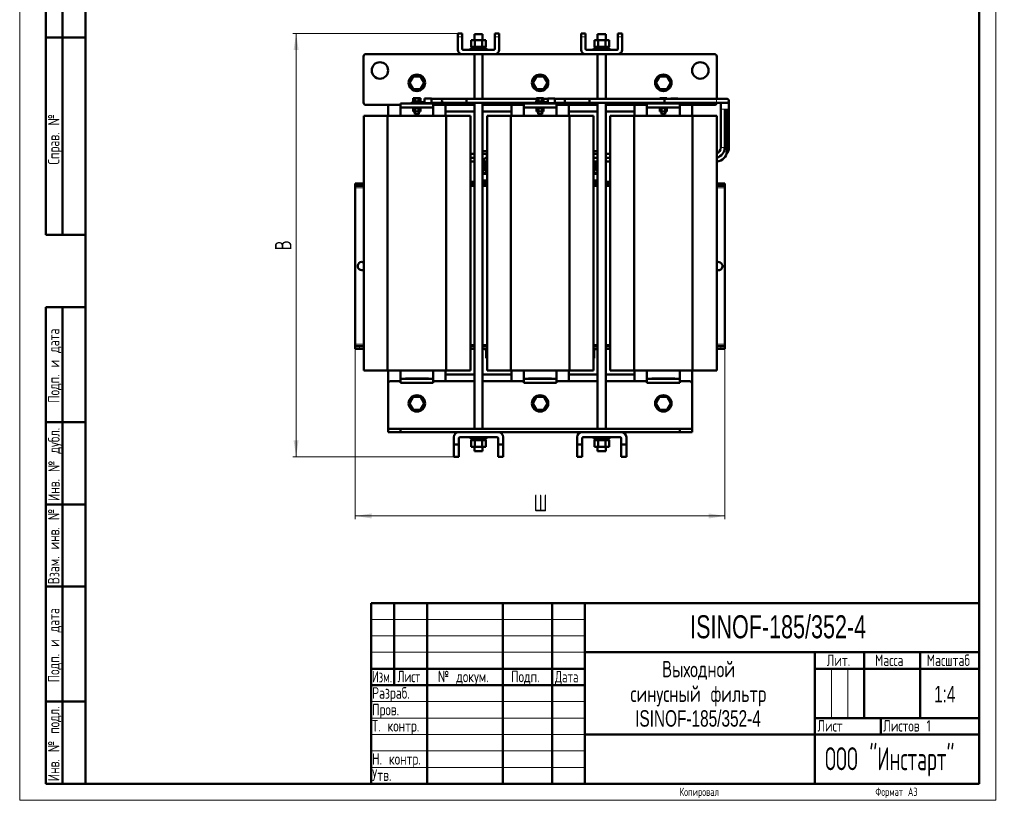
# Model space of a CAD drawing. Header units: millimetres. Extents: x 0 to 1198, y 0 to 1680.
# Tile 1 of 2: x 0 to 1198, y 0 to 950. Entities that reach past the tile are written whole.
import ezdxf

# ---------------------------------------------------------------- set-up
doc = ezdxf.new("R2010")
doc.units = ezdxf.units.MM
doc.header["$LTSCALE"] = 4
doc.linetypes.add('SLD-Сплошная', pattern=[0])
doc.styles.add('SLDTEXTSTYLE0', font='TXT', dxfattribs={"width": 0.7})
doc.styles.add('SLDTEXTSTYLE1', font='TXT', dxfattribs={"width": 0.7, "bigfont": 'bigfont'})
doc.styles.add('SLDTEXTSTYLE2', font='TXT', dxfattribs={"width": 0.705079, "bigfont": 'bigfont'})
doc.styles.add('SLDTEXTSTYLE3', font='TXT', dxfattribs={"width": 0.648852, "bigfont": 'bigfont'})
doc.styles.add('SLDTEXTSTYLE4', font='TXT', dxfattribs={"width": 0.632021, "bigfont": 'bigfont'})
doc.styles.add('SLDTEXTSTYLE5', font='TXT', dxfattribs={"width": 0.625377, "bigfont": 'bigfont'})
doc.styles.add('SLDTEXTSTYLE6', font='TXT', dxfattribs={"width": 0.583291, "bigfont": 'bigfont'})
doc.dimstyles.new('SLDDIMSTYLE0', dxfattribs={"dimtxt": 20, "dimasz": 20, "dimexe": 0, "dimexo": 0.0625, "dimgap": 5, "dimtad": 2, "dimdec": 1, "dimrnd": 1e-09, "dimzin": 12, "dimdsep": 46, "dimtxsty": 'SLDTEXTSTYLE0', "dimsah": 1, "dimcen": 0.09, "dimadec": 0, "dimazin": 3, "dimtfac": 1, "dimtdec": 3, "dimtofl": 0, "dimtmove": 0, "dimatfit": 3, "dimfxl": 1, "dimfrac": 2, "dimtolj": 1, "dimtzin": 12, "dimarcsym": 0})

# ---------------------------------------------------------------- blocks, each defined once
blk = doc.blocks.new('SW_NOTE_0')
at = {"color": 0, "linetype": 'Continuous', "lineweight": 0, "char_height": 20, "attachment_point": 2}
for s, insert, style in [('Выходной', (46.2, 25.7), 'SLDTEXTSTYLE1'), ('синусный фильтр', (45.9, -4.3), 'SLDTEXTSTYLE1'), ('ISINOF-185/352-4', (45.5, -34.3), 'SLDTEXTSTYLE0')]:
    blk.add_mtext(s, dxfattribs=dict(at, insert=insert, style=style))
blk = doc.blocks.new('_D')
at = {"color": 7, "linetype": 'SLD-Сплошная', "lineweight": 0}
for p, q in [((408.5, 552.3), (408.5, 341.9)), ((858.5, 552.3), (858.5, 341.9)), ((408.5, 345.9), (858.5, 345.9))]:
    blk.add_line(p, q, dxfattribs=at)
at = {"color": 7, "linetype": 'SLD-Сплошная', "lineweight": 18}
for points in [[(408.5, 345.9), (428.5, 342.8), (428.5, 349)], [(858.5, 345.9), (838.5, 349), (838.5, 342.8)]]:
    blk.add_solid(points, dxfattribs=at)
at = {"color": 7, "linetype": 'SLD-Сплошная', "lineweight": 18, "insert": (625.6, 371.7), "char_height": 20, "attachment_point": 1, "style": 'SLDTEXTSTYLE1'}
blk.add_mtext('Ш', dxfattribs=at)
blk = doc.blocks.new('_D_1')
at = {"color": 7, "linetype": 'SLD-Сплошная', "lineweight": 0}
for p, q in [((533.4, 932.8), (332.5, 932.8)), ((336.5, 417.9), (336.5, 932.8)), ((528.4, 417.9), (332.5, 417.9))]:
    blk.add_line(p, q, dxfattribs=at)
at = {"color": 7, "linetype": 'SLD-Сплошная', "lineweight": 18}
for points in [[(336.5, 932.8), (333.4, 912.8), (339.5, 912.8)], [(336.5, 417.9), (339.5, 437.9), (333.4, 437.9)]]:
    blk.add_solid(points, dxfattribs=at)
at = {"color": 7, "linetype": 'SLD-Сплошная', "lineweight": 18, "insert": (310.7, 668.9), "char_height": 20, "attachment_point": 1, "rotation": 90, "style": 'SLDTEXTSTYLE1'}
blk.add_mtext('В', dxfattribs=at)

msp = doc.modelspace()

# ---------------------------------------------------------------- linework, layer by layer
at = {"color": 7, "linetype": 'SLD-Сплошная', "lineweight": 18}
for p, q in [((0, 1680), (0, 0)), ((1188, 1680), (1188, 0)), ((428, 220), (688, 220)), ((428, 200), (688, 200)), ((428, 180), (688, 180)), ((988, 160), (988, 100)), ((1008, 160), (1008, 100)), ((428, 120), (688, 120)), ((428, 100), (688, 100)), ((428, 80), (688, 80)), ((428, 60), (688, 60)), ((428, 40), (688, 40)), ((0, 0), (1188, 0))]:
    msp.add_line(p, q, dxfattribs=at)
at = {"color": 7, "linetype": 'SLD-Сплошная', "lineweight": 50}
for p, q in [((80, 1660), (80, 20)), ((80, 1660), (80, 20)), ((1168, 20), (1168, 1660)), ((32, 688), (32, 1168)), ((32, 688), (32, 1168)), ((52, 688), (52, 1168)), ((52, 688), (52, 1168)), ((32, 928), (80, 928)), ((80, 928), (32, 928)), ((538.67, 932.8), (533.46, 932.8)), ((533.46, 928.63), (533.46, 932.8)), ((533.46, 928.63), (533.46, 913.05)), ((538.67, 932.8), (538.67, 928.63)), ((538.67, 914.09), (538.67, 928.63)), ((549.46, 916.65), (549.46, 924.65)), ((553.96, 924.65), (549.46, 924.65)), ((553.46, 931.84), (553.46, 924.65)), ((563.46, 931.84), (553.46, 931.84)), ((553.96, 916.65), (553.96, 924.65)), ((562.96, 924.65), (553.96, 924.65)), ((562.96, 924.65), (562.96, 916.65)), ((567.46, 924.65), (562.96, 924.65)), ((563.46, 924.65), (563.46, 931.84)), ((567.46, 916.65), (567.46, 924.65)), ((578.25, 928.63), (578.25, 932.8)), ((583.46, 932.8), (578.25, 932.8)), ((578.25, 928.63), (578.25, 914.09)), ((583.46, 932.8), (583.46, 928.63)), ((583.46, 913.05), (583.46, 928.63)), ((688.67, 932.8), (683.46, 932.8)), ((683.46, 928.63), (683.46, 932.8)), ((683.46, 928.63), (683.46, 913.05)), ((688.67, 932.8), (688.67, 928.63)), ((688.67, 914.09), (688.67, 928.63)), ((699.46, 916.65), (699.46, 924.65)), ((703.96, 924.65), (699.46, 924.65)), ((703.46, 931.84), (703.46, 924.65)), ((713.46, 931.84), (703.46, 931.84)), ((703.96, 916.65), (703.96, 924.65)), ((712.96, 924.65), (703.96, 924.65)), ((712.96, 916.65), (712.96, 924.65)), ((717.46, 924.65), (712.96, 924.65)), ((713.46, 924.65), (713.46, 931.84)), ((717.46, 916.65), (717.46, 924.65)), ((733.46, 932.8), (728.25, 932.8)), ((728.25, 928.63), (728.25, 932.8)), ((728.25, 928.63), (728.25, 914.09)), ((733.46, 932.8), (733.46, 928.63)), ((733.46, 913.05), (733.46, 928.63)), ((577.21, 913.05), (539.71, 913.05)), ((548.46, 914.65), (548.46, 913.05)), ((548.46, 914.65), (568.46, 914.65)), ((548.46, 913.05), (568.46, 913.05)), ((553.96, 916.65), (549.46, 916.65)), ((550.67, 916.65), (550.67, 914.65)), ((553.46, 913.05), (553.46, 913.05)), ((562.96, 916.65), (553.96, 916.65)), ((567.46, 916.65), (562.96, 916.65)), ((563.46, 913.05), (563.46, 913.05)), ((566.26, 914.65), (566.26, 916.65)), ((568.46, 913.05), (568.46, 914.65)), ((727.21, 913.05), (689.71, 913.05)), ((698.46, 914.65), (698.46, 913.05)), ((718.46, 914.65), (698.46, 914.65)), ((698.46, 913.05), (718.46, 913.05)), ((699.46, 916.65), (703.96, 916.65)), ((700.67, 916.65), (700.67, 914.65)), ((703.46, 913.05), (703.46, 913.05)), ((703.96, 916.65), (712.96, 916.65)), ((712.96, 916.65), (717.46, 916.65)), ((713.46, 913.05), (713.46, 913.05)), ((716.26, 914.65), (716.26, 916.65)), ((718.46, 913.05), (718.46, 914.65)), ((418.46, 848.84), (418.46, 904.84)), ((421.46, 907.84), (538.67, 907.84)), ((578.25, 907.84), (538.67, 907.84)), ((553.46, 907.84), (553.46, 853.44)), ((563.46, 853.44), (563.46, 907.84)), ((578.25, 907.84), (688.67, 907.84)), ((728.25, 907.84), (688.67, 907.84)), ((703.46, 907.84), (703.46, 853.44)), ((713.46, 853.44), (713.46, 907.84)), ((728.25, 907.84), (845.46, 907.84)), ((848.46, 904.84), (848.46, 853.44)), ((474.46, 872.84), (478.96, 880.63)), ((478.96, 880.63), (487.96, 880.63)), ((487.96, 880.63), (492.46, 872.84)), ((624.46, 872.84), (628.96, 880.63)), ((628.96, 880.63), (637.96, 880.63)), ((637.96, 880.63), (642.46, 872.84)), ((774.46, 872.84), (778.96, 880.63)), ((778.96, 880.63), (787.96, 880.63)), ((787.96, 880.63), (792.46, 872.84)), ((478.96, 865.04), (474.46, 872.84)), ((487.96, 865.04), (478.96, 865.04)), ((492.46, 872.84), (487.96, 865.04)), ((628.96, 865.04), (624.46, 872.84)), ((637.96, 865.04), (628.96, 865.04)), ((642.46, 872.84), (637.96, 865.04)), ((778.96, 865.04), (774.46, 872.84)), ((787.96, 865.04), (778.96, 865.04)), ((792.46, 872.84), (787.96, 865.04)), ((479.14, 854.08), (479.14, 850.24)), ((481.3, 854.08), (479.14, 854.08)), ((481.3, 850.24), (481.3, 854.08)), ((485.62, 854.08), (481.3, 854.08)), ((485.62, 850.24), (485.62, 854.08)), ((487.78, 854.08), (485.62, 854.08)), ((487.78, 850.24), (487.78, 854.08)), ((501.26, 853.74), (492.76, 853.74)), ((501.26, 853.44), (501.26, 853.74)), ((501.26, 853.74), (501.26, 853.44)), ((501.26, 853.74), (501.26, 853.74)), ((513.8, 853.44), (501.26, 853.44)), ((543.8, 853.44), (513.8, 853.44)), ((629.14, 853.44), (543.8, 853.44)), ((629.14, 854.08), (629.14, 850.24)), ((631.3, 854.08), (629.14, 854.08)), ((631.3, 850.24), (631.3, 854.08)), ((635.62, 854.08), (631.3, 854.08)), ((635.62, 850.24), (635.62, 854.08)), ((637.78, 854.08), (635.62, 854.08)), ((637.78, 850.24), (637.78, 854.08)), ((642.76, 853.44), (637.78, 853.44)), ((651.26, 853.74), (642.76, 853.74)), ((651.26, 853.74), (651.26, 853.74)), ((651.26, 853.44), (651.26, 853.74)), ((651.26, 853.74), (651.26, 853.44)), ((663.8, 853.44), (651.26, 853.44)), ((693.8, 853.44), (663.8, 853.44)), ((784.98, 853.44), (693.8, 853.44)), ((779.14, 853.44), (734.98, 853.44)), ((779.14, 854.08), (779.14, 853.44)), ((781.3, 854.08), (779.14, 854.08)), ((781.3, 853.44), (781.3, 854.08)), ((785.62, 854.08), (781.3, 854.08)), ((848.25, 853.44), (784.98, 853.44)), ((784.98, 848.44), (784.98, 853.44)), ((785.62, 853.44), (785.62, 854.08)), ((787.78, 854.08), (785.62, 854.08)), ((787.78, 853.44), (787.78, 854.08)), ((792.76, 853.44), (787.78, 853.44)), ((801.26, 853.74), (792.76, 853.74)), ((801.26, 853.74), (801.26, 853.74)), ((801.26, 853.44), (801.26, 853.74)), ((801.26, 853.74), (801.26, 853.44)), ((804.98, 853.44), (801.26, 853.44)), ((804.98, 853.44), (801.27, 853.44)), ((850.75, 853.44), (804.98, 853.44)), ((804.98, 853.44), (804.98, 853.44)), ((804.98, 853.44), (804.98, 853.44)), ((858.24, 853.44), (848.25, 853.44)), ((860.75, 853.44), (850.75, 853.44)), ((863.25, 840.94), (863.25, 850.94)), ((463.46, 845.84), (421.46, 845.84)), ((448.46, 845.84), (448.46, 832.84)), ((463.46, 847.84), (503.46, 847.84)), ((463.46, 847.84), (463.46, 842.84)), ((463.46, 842.84), (503.46, 842.84)), ((463.46, 841.84), (463.46, 842.84)), ((463.46, 841.84), (463.46, 832.84)), ((477.46, 849.14), (477.46, 848.34)), ((487.78, 849.14), (477.46, 849.14)), ((477.46, 848.34), (487.53, 848.34)), ((478.66, 850.18), (478.66, 849.41)), ((478.66, 850.18), (488.26, 850.18)), ((478.66, 849.41), (488.26, 849.41)), ((478.66, 842.76), (478.66, 841.99)), ((488.26, 842.76), (478.66, 842.76)), ((488.26, 841.99), (478.66, 841.99)), ((481.3, 850.24), (479.14, 850.24)), ((479.14, 841.95), (479.14, 838.11)), ((481.3, 841.95), (479.14, 841.95)), ((481.06, 849.41), (481.06, 849.14)), ((481.06, 848.34), (481.06, 847.84)), ((481.06, 842.84), (481.06, 842.76)), ((481.06, 841.99), (481.06, 841.95)), ((485.62, 850.24), (481.3, 850.24)), ((481.3, 841.95), (481.3, 838.11)), ((485.62, 841.95), (481.3, 841.95)), ((487.78, 850.24), (485.62, 850.24)), ((485.62, 841.95), (485.62, 838.11)), ((487.78, 841.95), (485.62, 841.95)), ((485.86, 849.14), (485.86, 849.41)), ((485.86, 847.84), (485.86, 848.34)), ((485.86, 842.76), (485.86, 842.84)), ((485.86, 841.95), (485.86, 841.99)), ((487.78, 841.95), (487.78, 838.11)), ((488.25, 848.34), (488.25, 848.34)), ((488.25, 848.34), (488.26, 848.34)), ((488.26, 849.41), (488.26, 850.18)), ((488.26, 841.99), (488.26, 842.76)), ((488.8, 848.43), (489.38, 848.29)), ((492.76, 849.78), (489.05, 849.25)), ((489.31, 848.31), (489.37, 848.29)), ((489.37, 848.29), (492.79, 848.14)), ((492.75, 849.14), (489.51, 848.56)), ((492.76, 848.14), (501.26, 848.14)), ((501.26, 848.44), (513.8, 848.44)), ((503.46, 842.84), (503.46, 847.84)), ((553.46, 845.84), (503.46, 845.84)), ((503.46, 842.84), (503.46, 841.84)), ((503.46, 841.84), (503.46, 832.84)), ((513.8, 848.44), (543.8, 848.44)), ((518.46, 832.84), (518.46, 845.84)), ((543.8, 848.44), (627.46, 848.44)), ((553.46, 848.44), (553.46, 451.84)), ((563.46, 451.84), (563.46, 848.44)), ((613.46, 845.84), (563.46, 845.84)), ((598.46, 832.84), (598.46, 845.84)), ((613.46, 847.84), (653.46, 847.84)), ((613.46, 847.84), (613.46, 842.84)), ((613.46, 842.84), (653.46, 842.84)), ((613.46, 841.84), (613.46, 842.84)), ((613.46, 841.84), (613.46, 832.84)), ((627.46, 849.14), (627.46, 848.34)), ((637.78, 849.14), (627.46, 849.14)), ((627.46, 848.34), (637.53, 848.34)), ((628.66, 850.18), (628.66, 849.41)), ((628.66, 850.18), (638.26, 850.18)), ((628.66, 849.41), (638.26, 849.41)), ((628.66, 842.76), (628.66, 841.99)), ((638.26, 842.76), (628.66, 842.76)), ((638.26, 841.99), (628.66, 841.99)), ((631.3, 850.24), (629.14, 850.24)), ((629.14, 841.95), (629.14, 838.11)), ((629.14, 841.95), (631.3, 841.95)), ((631.06, 849.41), (631.06, 849.14)), ((631.06, 848.34), (631.06, 847.84)), ((631.06, 842.84), (631.06, 842.76)), ((631.06, 841.99), (631.06, 841.95)), ((635.62, 850.24), (631.3, 850.24)), ((631.3, 838.11), (631.3, 841.95)), ((631.3, 841.95), (635.62, 841.95)), ((637.78, 850.24), (635.62, 850.24)), ((635.62, 841.95), (635.62, 838.11)), ((635.62, 841.95), (637.78, 841.95)), ((635.86, 849.14), (635.86, 849.41)), ((635.86, 847.84), (635.86, 848.34)), ((635.86, 842.76), (635.86, 842.84)), ((635.86, 841.95), (635.86, 841.99)), ((637.78, 841.95), (637.78, 838.11)), ((638.25, 848.34), (638.48, 848.33)), ((638.25, 848.34), (638.25, 848.34)), ((638.25, 848.34), (638.26, 848.34)), ((638.26, 849.41), (638.26, 850.18)), ((638.26, 841.99), (638.26, 842.76)), ((638.29, 848.34), (638.48, 848.33)), ((642.76, 849.78), (639.05, 849.25)), ((639.37, 848.29), (642.79, 848.14)), ((642.75, 849.14), (639.51, 848.56)), ((642.76, 848.14), (651.26, 848.14)), ((651.26, 848.44), (663.8, 848.44)), ((653.46, 842.84), (653.46, 847.84)), ((703.46, 845.84), (653.46, 845.84)), ((653.46, 842.84), (653.46, 841.84)), ((653.46, 841.84), (653.46, 832.84)), ((663.8, 848.44), (693.8, 848.44)), ((668.46, 845.84), (668.46, 832.84)), ((693.8, 848.44), (784.98, 848.44)), ((703.46, 848.44), (703.46, 451.84)), ((713.46, 451.84), (713.46, 848.44)), ((763.46, 845.84), (713.46, 845.84)), ((748.46, 845.84), (748.46, 832.84)), ((763.46, 847.84), (763.46, 842.84)), ((763.46, 847.84), (803.46, 847.84)), ((763.46, 842.84), (803.46, 842.84)), ((763.46, 841.84), (763.46, 842.84)), ((763.46, 841.84), (763.46, 832.84)), ((777.46, 848.44), (777.46, 848.34)), ((777.46, 848.34), (787.53, 848.34)), ((778.66, 842.76), (778.66, 841.99)), ((788.26, 842.76), (778.66, 842.76)), ((788.26, 841.99), (778.66, 841.99)), ((779.14, 841.95), (779.14, 838.11)), ((781.3, 841.95), (779.14, 841.95)), ((781.06, 848.34), (781.06, 847.84)), ((781.06, 842.84), (781.06, 842.76)), ((781.06, 841.99), (781.06, 841.95)), ((781.3, 841.95), (781.3, 838.11)), ((785.62, 841.95), (781.3, 841.95)), ((784.98, 848.44), (848.25, 848.44)), ((785.62, 841.95), (785.62, 838.11)), ((787.78, 841.95), (785.62, 841.95)), ((785.86, 847.84), (785.86, 848.34)), ((785.86, 842.76), (785.86, 842.84)), ((785.86, 841.95), (785.86, 841.99)), ((787.78, 841.95), (787.78, 838.11)), ((788.25, 848.34), (788.48, 848.33)), ((788.25, 848.34), (788.25, 848.34)), ((788.25, 848.34), (788.26, 848.34)), ((788.26, 841.99), (788.26, 842.76)), ((788.29, 848.34), (788.48, 848.33)), ((789.37, 848.29), (792.79, 848.14)), ((792.76, 848.14), (801.26, 848.14)), ((803.46, 842.84), (803.46, 847.84)), ((845.46, 845.84), (803.46, 845.84)), ((803.46, 842.84), (803.46, 841.84)), ((803.46, 841.84), (803.46, 832.84)), ((818.46, 832.84), (818.46, 845.84)), ((848.25, 848.44), (858.25, 848.44)), ((853.25, 848.44), (853.25, 840.94)), ((853.25, 840.94), (853.25, 794.06)), ((858.25, 848.44), (860.75, 848.44)), ((858.35, 848.44), (858.25, 848.44)), ((858.25, 794.06), (858.25, 840.94)), ((860.75, 789.73), (860.75, 840.94)), ((863.25, 794.06), (863.25, 840.94)), ((418.83, 832.84), (418.83, 522.84)), ((418.83, 832.84), (447.77, 832.84)), ((447.77, 832.84), (447.77, 522.84)), ((447.77, 832.84), (519.1, 832.84)), ((479.14, 838.11), (481.3, 838.11)), ((481.06, 838.11), (481.06, 834.68)), ((481.06, 834.68), (485.86, 834.68)), ((481.3, 838.11), (485.62, 838.11)), ((485.62, 838.11), (487.78, 838.11)), ((485.86, 834.68), (485.86, 838.11)), ((553.46, 837.84), (518.46, 837.84)), ((519.1, 832.84), (519.1, 522.84)), ((519.1, 832.84), (548.54, 832.84)), ((548.54, 522.84), (548.54, 832.84)), ((598.46, 837.84), (563.46, 837.84)), ((568.83, 832.84), (568.83, 522.84)), ((568.83, 832.84), (597.77, 832.84)), ((597.77, 832.84), (597.77, 522.84)), ((597.77, 832.84), (669.1, 832.84)), ((629.14, 838.11), (631.3, 838.11)), ((631.06, 838.11), (631.06, 834.68)), ((631.06, 834.68), (635.86, 834.68)), ((631.3, 838.11), (635.62, 838.11)), ((635.62, 838.11), (637.78, 838.11)), ((635.86, 834.68), (635.86, 838.11)), ((703.46, 837.84), (668.46, 837.84)), ((669.1, 832.84), (669.1, 522.84)), ((669.1, 832.84), (698.54, 832.84)), ((698.54, 522.84), (698.54, 832.84)), ((748.46, 837.84), (713.46, 837.84)), ((718.83, 832.84), (718.83, 522.84)), ((718.83, 832.84), (747.77, 832.84)), ((747.77, 832.84), (747.77, 522.84)), ((747.77, 832.84), (819.1, 832.84)), ((779.14, 838.11), (781.3, 838.11)), ((781.06, 838.11), (781.06, 834.68)), ((781.06, 834.68), (785.86, 834.68)), ((781.3, 838.11), (785.62, 838.11)), ((785.62, 838.11), (787.78, 838.11)), ((785.86, 834.68), (785.86, 838.11)), ((819.1, 832.84), (819.1, 522.84)), ((819.1, 832.84), (848.54, 832.84)), ((848.54, 522.84), (848.54, 832.84)), ((553.46, 786.56), (548.54, 786.56)), ((553.46, 786.53), (548.54, 786.52)), ((548.54, 781.52), (553.46, 781.53)), ((563.46, 789.48), (568.83, 789.48)), ((568.83, 786.56), (563.46, 786.56)), ((568.83, 786.53), (563.46, 786.53)), ((567.81, 781.48), (568.83, 781.48)), ((698.54, 789.48), (703.46, 789.48)), ((703.46, 786.56), (698.54, 786.56)), ((703.46, 786.55), (698.54, 786.54)), ((698.54, 781.51), (703.46, 781.52)), ((718.83, 786.56), (713.46, 786.56)), ((718.83, 786.56), (713.46, 786.56)), ((718.83, 786.55), (713.46, 786.55)), ((713.46, 781.54), (718.83, 781.55)), ((852.21, 783.35), (851.79, 783.11)), ((548.54, 777.23), (553.46, 777.23)), ((565.31, 775), (565.31, 778.98)), ((565.31, 777.23), (568.83, 777.23)), ((565.31, 773.2), (565.31, 775)), ((565.31, 767.2), (565.31, 773.19)), ((565.31, 772.98), (567.91, 772.98)), ((568.83, 772.48), (565.31, 772.48)), ((565.31, 771.98), (567.91, 771.98)), ((565.31, 768.28), (565.45, 768.28)), ((565.45, 766.78), (565.45, 768.28)), ((567.91, 772.98), (567.91, 777.23)), ((567.91, 771.98), (567.91, 762.98)), ((698.54, 777.23), (703.46, 777.23)), ((698.54, 777.23), (703.46, 777.23)), ((701.41, 772.48), (698.54, 772.48)), ((699.01, 777.23), (699.01, 772.98)), ((699.01, 772.98), (701.41, 772.98)), ((699.01, 771.98), (701.41, 771.98)), ((699.01, 762.98), (699.01, 771.98)), ((701.41, 777.23), (701.41, 775.74)), ((701.41, 775.74), (701.41, 773.2)), ((701.41, 773.2), (701.41, 767.2)), ((713.46, 777.23), (718.83, 777.23)), ((713.46, 777.23), (718.83, 777.23)), ((567.91, 762.98), (563.46, 762.98)), ((568.83, 761.98), (563.46, 761.98)), ((565.28, 766.78), (565.45, 766.78)), ((703.46, 761.98), (698.54, 761.98)), ((703.46, 762.98), (699.01, 762.98)), ((408.46, 750.38), (408.46, 747.38)), ((408.46, 750.38), (413.46, 750.38)), ((413.46, 747.38), (408.46, 747.38)), ((408.46, 747.38), (408.46, 744.88)), ((408.46, 744.88), (408.46, 554.88)), ((413.46, 750.38), (418.83, 750.38)), ((418.83, 747.38), (413.46, 747.38)), ((553.46, 752.38), (548.46, 752.38)), ((548.54, 750.38), (553.46, 750.38)), ((553.46, 747.38), (548.54, 747.38)), ((553.46, 754.18), (553.46, 752.38)), ((553.46, 754.18), (553.46, 754.18)), ((568.83, 754.18), (563.46, 754.18)), ((568.96, 752.38), (563.46, 752.38)), ((563.46, 750.38), (568.83, 750.38)), ((568.83, 747.38), (563.46, 747.38)), ((703.46, 752.38), (698.46, 752.38)), ((703.46, 754.18), (698.54, 754.18)), ((698.54, 750.38), (703.46, 750.38)), ((703.46, 747.38), (698.54, 747.38)), ((718.83, 752.38), (713.46, 752.38)), ((713.46, 750.38), (718.83, 750.38)), ((718.83, 747.38), (713.46, 747.38)), ((848.54, 750.38), (853.46, 750.38)), ((853.46, 747.38), (848.54, 747.38)), ((858.46, 750.38), (853.46, 750.38)), ((858.46, 747.38), (853.46, 747.38)), ((858.46, 750.38), (858.46, 747.38)), ((858.46, 747.38), (858.46, 744.88)), ((858.46, 744.88), (858.46, 554.88)), ((32, 688), (80, 688)), ((32, 20), (32, 600)), ((32, 600), (80, 600)), ((52, 20), (52, 600)), ((408.46, 554.88), (408.46, 552.38)), ((408.46, 552.38), (408.46, 549.38)), ((413.46, 552.38), (408.46, 552.38)), ((413.46, 552.38), (418.83, 552.38)), ((548.54, 552.38), (553.46, 552.38)), ((563.46, 552.38), (568.83, 552.38)), ((698.54, 552.38), (703.46, 552.38)), ((713.46, 552.38), (718.83, 552.38)), ((848.54, 552.38), (853.46, 552.38)), ((858.46, 552.38), (853.46, 552.38)), ((858.46, 554.88), (858.46, 552.38)), ((858.46, 549.38), (858.46, 552.38)), ((413.46, 549.38), (408.46, 549.38)), ((418.83, 549.38), (413.46, 549.38)), ((553.46, 549.38), (548.54, 549.38)), ((568.83, 549.38), (563.46, 549.38)), ((566.46, 549.38), (566.46, 547.46)), ((568.83, 549.38), (566.46, 549.38)), ((566.46, 547.46), (568.83, 547.46)), ((567.66, 537.86), (567.66, 547.46)), ((700.46, 549.38), (698.46, 549.38)), ((700.46, 547.46), (698.46, 547.46)), ((703.46, 549.38), (698.54, 549.38)), ((699.26, 547.46), (699.26, 537.86)), ((700.46, 547.46), (700.46, 549.38)), ((718.83, 549.38), (713.46, 549.38)), ((853.46, 549.38), (848.54, 549.38)), ((858.46, 549.38), (853.46, 549.38)), ((567.66, 537.86), (568.83, 537.86)), ((698.54, 537.86), (699.26, 537.86)), ((418.83, 522.84), (447.77, 522.84)), ((447.77, 522.84), (519.1, 522.84)), ((448.46, 522.84), (448.46, 506.84)), ((463.46, 522.84), (463.46, 513.84)), ((503.46, 522.84), (503.46, 513.84)), ((518.46, 509.84), (518.46, 522.84)), ((518.46, 517.84), (553.46, 517.84)), ((519.1, 522.84), (548.54, 522.84)), ((563.46, 517.84), (598.46, 517.84)), ((568.83, 522.84), (597.77, 522.84)), ((597.77, 522.84), (669.1, 522.84)), ((598.46, 509.84), (598.46, 522.84)), ((613.46, 522.84), (613.46, 513.84)), ((653.46, 522.84), (653.46, 513.84)), ((668.46, 522.84), (668.46, 509.84)), ((668.46, 517.84), (703.46, 517.84)), ((669.1, 522.84), (698.54, 522.84)), ((713.46, 517.84), (748.46, 517.84)), ((718.83, 522.84), (747.77, 522.84)), ((747.77, 522.84), (819.1, 522.84)), ((748.46, 522.84), (748.46, 509.84)), ((763.46, 522.84), (763.46, 513.84)), ((803.46, 522.84), (803.46, 513.84)), ((818.46, 506.84), (818.46, 522.84)), ((819.1, 522.84), (848.54, 522.84)), ((448.46, 452.84), (448.46, 506.84)), ((451.46, 509.84), (463.46, 509.84)), ((463.46, 512.84), (463.46, 513.84)), ((503.46, 512.84), (463.46, 512.84)), ((463.46, 512.84), (463.46, 507.84)), ((503.46, 507.84), (463.46, 507.84)), ((503.46, 513.84), (503.46, 512.84)), ((503.46, 507.84), (503.46, 512.84)), ((503.46, 509.84), (553.46, 509.84)), ((563.46, 509.84), (613.46, 509.84)), ((613.46, 512.84), (613.46, 513.84)), ((653.46, 512.84), (613.46, 512.84)), ((613.46, 512.84), (613.46, 507.84)), ((653.46, 507.84), (613.46, 507.84)), ((653.46, 513.84), (653.46, 512.84)), ((653.46, 507.84), (653.46, 512.84)), ((653.46, 509.84), (703.46, 509.84)), ((713.46, 509.84), (763.46, 509.84)), ((763.46, 512.84), (763.46, 513.84)), ((803.46, 512.84), (763.46, 512.84)), ((763.46, 512.84), (763.46, 507.84)), ((803.46, 507.84), (763.46, 507.84)), ((803.46, 513.84), (803.46, 512.84)), ((803.46, 507.84), (803.46, 512.84)), ((803.46, 509.84), (815.46, 509.84)), ((818.46, 452.84), (818.46, 506.84)), ((474.46, 482.84), (478.96, 490.63)), ((478.96, 475.04), (474.46, 482.84)), ((478.96, 490.63), (487.96, 490.63)), ((487.96, 490.63), (492.46, 482.84)), ((492.46, 482.84), (487.96, 475.04)), ((624.46, 482.84), (628.96, 490.63)), ((628.96, 475.04), (624.46, 482.84)), ((628.96, 490.63), (637.96, 490.63)), ((637.96, 490.63), (642.46, 482.84)), ((642.46, 482.84), (637.96, 475.04)), ((774.46, 482.84), (778.96, 490.63)), ((778.96, 475.04), (774.46, 482.84)), ((778.96, 490.63), (787.96, 490.63)), ((787.96, 490.63), (792.46, 482.84)), ((792.46, 482.84), (787.96, 475.04)), ((487.96, 475.04), (478.96, 475.04)), ((637.96, 475.04), (628.96, 475.04)), ((787.96, 475.04), (778.96, 475.04)), ((80, 460), (32, 460)), ((448.46, 451.84), (448.46, 452.84)), ((448.46, 447.84), (448.46, 451.84)), ((463.46, 451.84), (448.46, 451.84)), ((448.46, 447.84), (463.46, 447.84)), ((463.46, 447.84), (463.46, 451.84)), ((463.46, 451.84), (803.46, 451.84)), ((463.46, 447.84), (534.71, 447.84)), ((534.71, 447.84), (582.21, 447.84)), ((582.21, 447.84), (684.71, 447.84)), ((684.71, 447.84), (732.21, 447.84)), ((732.21, 447.84), (803.46, 447.84)), ((803.46, 451.84), (803.46, 447.84)), ((803.46, 451.84), (818.46, 451.84)), ((803.46, 447.84), (818.46, 447.84)), ((818.46, 452.84), (818.46, 451.84)), ((818.46, 447.84), (818.46, 451.84)), ((528.46, 441.59), (528.46, 432.89)), ((528.46, 432.89), (534.71, 432.89)), ((528.46, 417.89), (528.46, 432.89)), ((534.71, 432.89), (534.71, 440.34)), ((534.71, 432.89), (534.71, 417.89)), ((535.96, 441.59), (580.96, 441.59)), ((548.46, 441.54), (548.46, 439.94)), ((568.46, 441.54), (548.46, 441.54)), ((568.46, 439.94), (548.46, 439.94)), ((549.46, 437.94), (549.46, 429.94)), ((553.96, 437.94), (549.46, 437.94)), ((550.67, 439.94), (550.67, 437.94)), ((553.46, 441.59), (553.46, 441.54)), ((553.96, 437.94), (553.96, 429.94)), ((562.96, 437.94), (553.96, 437.94)), ((562.96, 437.94), (562.96, 429.94)), ((567.46, 437.94), (562.96, 437.94)), ((563.46, 441.54), (563.46, 441.59)), ((566.26, 437.94), (566.26, 439.94)), ((567.46, 437.94), (567.46, 429.94)), ((568.46, 439.94), (568.46, 441.54)), ((582.21, 440.34), (582.21, 432.89)), ((582.21, 432.89), (588.46, 432.89)), ((582.21, 417.89), (582.21, 432.89)), ((588.46, 432.89), (588.46, 441.59)), ((588.46, 432.89), (588.46, 417.89)), ((678.46, 441.59), (678.46, 432.89)), ((678.46, 432.89), (684.71, 432.89)), ((678.46, 417.89), (678.46, 432.89)), ((684.71, 432.89), (684.71, 440.34)), ((684.71, 432.89), (684.71, 417.89)), ((685.96, 441.59), (730.96, 441.59)), ((698.46, 441.54), (698.46, 439.94)), ((718.46, 441.54), (698.46, 441.54)), ((718.46, 439.94), (698.46, 439.94)), ((699.46, 437.94), (699.46, 429.94)), ((703.96, 437.94), (699.46, 437.94)), ((700.67, 439.94), (700.67, 437.94)), ((703.46, 441.59), (703.46, 441.54)), ((703.96, 437.94), (703.96, 429.94)), ((712.96, 437.94), (703.96, 437.94)), ((712.96, 437.94), (712.96, 429.94)), ((717.46, 437.94), (712.96, 437.94)), ((713.46, 441.54), (713.46, 441.59)), ((716.26, 437.94), (716.26, 439.94)), ((717.46, 437.94), (717.46, 429.94)), ((718.46, 439.94), (718.46, 441.54)), ((732.21, 440.34), (732.21, 432.89)), ((732.21, 432.89), (738.46, 432.89)), ((732.21, 417.89), (732.21, 432.89)), ((738.46, 432.89), (738.46, 441.59)), ((738.46, 432.89), (738.46, 417.89)), ((549.46, 429.94), (553.96, 429.94)), ((553.46, 429.94), (553.46, 424.84)), ((553.46, 424.84), (563.46, 424.84)), ((553.96, 429.94), (562.96, 429.94)), ((562.96, 429.94), (567.46, 429.94)), ((563.46, 424.84), (563.46, 429.94)), ((699.46, 429.94), (703.96, 429.94)), ((703.46, 429.94), (703.46, 424.84)), ((703.46, 424.84), (713.46, 424.84)), ((703.96, 429.94), (712.96, 429.94)), ((712.96, 429.94), (717.46, 429.94)), ((713.46, 424.84), (713.46, 429.94)), ((528.46, 417.89), (534.71, 417.89)), ((582.21, 417.89), (588.46, 417.89)), ((678.46, 417.89), (684.71, 417.89)), ((732.21, 417.89), (738.46, 417.89)), ((80, 360), (32, 360)), ((80, 260), (32, 260)), ((428, 240), (1168, 240)), ((428, 240), (428, 20)), ((456, 140), (456, 240)), ((496, 240), (496, 20)), ((588, 240), (588, 20)), ((648, 240), (648, 20)), ((688, 240), (688, 20)), ((688, 180), (1168, 180)), ((968, 180), (968, 20)), ((1028, 180), (1028, 100)), ((1096, 180), (1096, 100)), ((428, 160), (688, 160)), ((968, 160), (1168, 160)), ((428, 140), (688, 140)), ((32, 120), (80, 120)), ((968, 100), (1168, 100)), ((1048, 100), (1048, 80)), ((688, 80), (1168, 80)), ((32, 20), (80, 20)), ((80, 20), (1168, 20))]:
    msp.add_line(p, q, dxfattribs=at)
at = {"color": 8, "linetype": 'SLD-Сплошная', "lineweight": 18}
for p, q in [((537.89, 928.63), (534.24, 928.63)), ((582.68, 928.63), (579.04, 928.63)), ((687.89, 928.63), (684.24, 928.63)), ((732.68, 928.63), (729.04, 928.63)), ((848.25, 853.44), (848.25, 848.44)), ((850.75, 853.44), (850.75, 853.44)), ((476.79, 841.84), (465.82, 841.84)), ((487.55, 848.38), (487.76, 849.09)), ((489.29, 848.52), (488.43, 848.37)), ((489.09, 849.19), (489.23, 848.95)), ((501.11, 841.84), (490.14, 841.84)), ((626.79, 841.84), (615.82, 841.84)), ((637.55, 848.38), (637.76, 849.09)), ((639.29, 848.52), (638.43, 848.37)), ((639.09, 849.19), (639.23, 848.95)), ((651.11, 841.84), (640.14, 841.84)), ((776.79, 841.84), (765.82, 841.84)), ((788.72, 848.42), (788.33, 848.35)), ((801.11, 841.84), (790.14, 841.84)), ((853.25, 840.94), (855.75, 840.94)), ((855.75, 840.94), (858.25, 840.94)), ((858.25, 840.94), (860.75, 840.94)), ((860.75, 840.94), (863.25, 840.94)), ((853.25, 794.06), (855.75, 794.06)), ((855.75, 794.06), (858.25, 794.06)), ((860.75, 794.06), (863.25, 794.06)), ((567.81, 786.48), (567.81, 781.48)), ((857.48, 789.73), (860.75, 789.73)), ((563.46, 778.98), (565.31, 778.98)), ((563.46, 775), (565.31, 775)), ((703.46, 773.2), (701.41, 773.2)), ((417.27, 744.88), (410.02, 744.88)), ((413.46, 747.83), (413.46, 749.93)), ((553.46, 751.38), (548.46, 751.38)), ((568.96, 751.38), (563.46, 751.38)), ((703.46, 751.38), (698.46, 751.38)), ((718.83, 751.38), (713.46, 751.38)), ((856.98, 744.88), (850.03, 744.88)), ((853.46, 749.93), (853.46, 747.83)), ((410.02, 554.88), (417.27, 554.88)), ((413.46, 549.83), (413.46, 551.93)), ((548.46, 554.38), (553.46, 554.38)), ((563.46, 554.38), (568.96, 554.38)), ((698.46, 554.38), (703.46, 554.38)), ((713.46, 554.38), (718.83, 554.38)), ((850.03, 554.88), (856.98, 554.88)), ((853.46, 551.93), (853.46, 549.83)), ((469.46, 513.84), (497.46, 513.84)), ((619.46, 513.84), (647.46, 513.84)), ((769.46, 513.84), (797.46, 513.84)), ((464.21, 452.84), (537.71, 452.84)), ((584.46, 452.84), (682.46, 452.84)), ((729.21, 452.84), (802.71, 452.84))]:
    msp.add_line(p, q, dxfattribs=at)
at = {"color": 7, "linetype": 'SLD-Сплошная', "lineweight": 50, "flags": 128}
for points in [[(501.27, 848.44), (501.27, 848.18), (501.26, 848.18), (501.26, 848.55), (501.25, 849.23), (501.25, 850.13), (501.25, 851.14), (501.25, 852.13), (501.25, 852.95), (501.26, 853.51), (501.26, 853.74), (501.26, 853.74)], [(501.26, 853.74), (501.27, 853.51), (501.27, 853.44)], [(651.27, 848.44), (651.27, 848.18), (651.26, 848.18), (651.26, 848.55), (651.25, 849.23), (651.25, 850.13), (651.25, 851.14), (651.25, 852.13), (651.25, 852.95), (651.26, 853.51), (651.26, 853.74), (651.26, 853.74)], [(651.26, 853.74), (651.27, 853.51), (651.27, 853.44)], [(784.98, 853.44), (784.98, 853.24), (784.98, 852.7), (784.98, 851.89), (784.98, 850.94)], [(784.98, 850.94), (784.98, 849.98), (784.98, 849.17), (784.98, 848.63), (784.98, 848.44)], [(792.76, 853.74), (792.76, 853.6), (792.76, 853.44)], [(801.26, 853.74), (801.27, 853.51), (801.27, 853.44)], [(801.26, 853.44), (801.26, 853.51), (801.26, 853.74)], [(801.27, 848.44), (801.27, 848.18), (801.26, 848.18), (801.26, 848.44)], [(418.86, 645.49), (417.81, 645.06), (416.46, 644.88)], [(850.46, 644.88), (849.11, 645.06), (848.46, 645.29)]]:
    msp.add_lwpolyline(points, dxfattribs=at)
at = {"color": 8, "linetype": 'SLD-Сплошная', "lineweight": 18, "flags": 128}
msp.add_lwpolyline([(703.46, 775.74), (702.96, 775.74), (702.15, 775.74), (701.6, 775.74), (701.41, 775.74)], dxfattribs=at)
at = {"color": 7, "linetype": 'SLD-Сплошная', "lineweight": 50}
for centre in [(438.46, 887.84), (828.46, 887.84), (483.46, 872.84), (633.46, 872.84), (783.46, 872.84), (483.46, 482.84), (633.46, 482.84), (783.46, 482.84)]:
    msp.add_circle(centre, 10, dxfattribs=at)
for centre, radius, start, end in [((538.67, 913.05), 5.21, 180, 270), ((539.71, 914.09), 1.04, 180, 270), ((577.21, 914.09), 1.04, 270, 0), ((578.25, 913.05), 5.21, 270, 0), ((688.67, 913.05), 5.21, 180, 270), ((689.71, 914.09), 1.04, 180, 270), ((727.21, 914.09), 1.04, 270, 0), ((728.25, 913.05), 5.21, 270, 0), ((421.46, 904.84), 3, 90, 180), ((845.46, 904.84), 3, 0, 90), ((777.33, 850.84), 284.58, 179.41792, 180.34367), ((927.33, 850.84), 284.58, 179.41792, 180.34367), ((860.75, 850.94), 2.5, 270, 90), ((421.46, 848.84), 3, 180, 270), ((845.46, 848.84), 3, 270, 352.29853), ((845.75, 794.06), 7.5, 291.18505, 0), ((845.75, 794.06), 12.5, 282.52284, 0), ((850.75, 794.06), 12.5, 318.46969, 360), ((567.81, 778.98), 2.5, 90.02803, 180), ((848.25, 789.73), 12.5, 270.96426, 0), ((562.81, 767.2), 2.5, 285.08104, 0), ((703.91, 767.2), 2.5, 180, 259.64102), ((416.46, 649.88), 5, 61.3207, 270), ((850.46, 649.88), 5, 270, 113.57817), ((451.46, 506.84), 3, 90, 180), ((815.46, 506.84), 3, 0, 90), ((534.71, 441.59), 6.25, 90, 180), ((582.21, 441.59), 6.25, 0, 90), ((684.71, 441.59), 6.25, 90, 180), ((732.21, 441.59), 6.25, 0, 90), ((535.96, 440.34), 1.25, 90, 180), ((580.96, 440.34), 1.25, 0, 90), ((685.96, 440.34), 1.25, 90, 180), ((730.96, 440.34), 1.25, 0, 90)]:
    msp.add_arc(centre, radius, start, end, dxfattribs=at)
for centre, start_param, end_param in [((513.8, 850.94), 4.712389, 6.2831853), ((513.8, 850.94), 3.1415927, 4.712389), ((543.8, 850.94), 4.712389, 6.2831853), ((543.8, 850.94), 3.1415927, 4.712389), ((663.8, 850.94), 0, 1.5707963), ((663.8, 850.94), 1.5707963, 3.1415927), ((693.8, 850.94), 0, 3.1415927)]:
    msp.add_ellipse(centre, major_axis=(0, 2.5), ratio=0.0990195, start_param=start_param, end_param=end_param, dxfattribs=at)
for points in [[(487.53, 848.34), (487.75, 848.34), (487.99, 848.34), (488.25, 848.34)], [(487.78, 849.14), (487.93, 849.14), (488.08, 849.14), (488.25, 849.14)], [(488.25, 849.14), (488.49, 849.17), (488.76, 849.21), (489.04, 849.25)], [(489.48, 848.56), (489.04, 848.48), (488.63, 848.41), (488.25, 848.34)], [(489.04, 849.25), (489.05, 849.25), (489.05, 849.25), (489.05, 849.25)], [(489.51, 848.56), (489.5, 848.56), (489.49, 848.56), (489.48, 848.56)], [(637.53, 848.34), (637.75, 848.34), (637.99, 848.34), (638.25, 848.34)], [(637.78, 849.14), (637.93, 849.14), (638.08, 849.14), (638.25, 849.14)], [(638.25, 849.14), (638.49, 849.17), (638.76, 849.21), (639.04, 849.25)], [(639.48, 848.56), (639.04, 848.48), (638.63, 848.41), (638.25, 848.34)], [(639.04, 849.25), (639.05, 849.25), (639.05, 849.25), (639.05, 849.25)], [(639.51, 848.56), (639.5, 848.56), (639.49, 848.56), (639.48, 848.56)], [(787.53, 848.34), (787.75, 848.34), (787.99, 848.34), (788.25, 848.34)]]:
    msp.add_open_spline(points, degree=3, dxfattribs=at)
for points, knots in [([(492.76, 848.14), (492.76, 848.15), (492.76, 848.18), (492.76, 848.38), (492.76, 848.69), (492.75, 848.99), (492.75, 849.14)], [0, 0, 0, 0, 0.2498138, 0.4998759, 0.7499379, 1, 1, 1, 1]), ([(642.76, 848.14), (642.76, 848.15), (642.76, 848.18), (642.76, 848.38), (642.76, 848.69), (642.75, 848.99), (642.75, 849.14)], [0, 0, 0, 0, 0.2498248, 0.4998832, 0.7499416, 1, 1, 1, 1]), ([(788.77, 848.44), (788.77, 848.43), (788.67, 848.42), (788.5, 848.39), (788.33, 848.35), (788.25, 848.34)], [0, 0, 0, 0, 0.0187825, 0.5087909, 1, 1, 1, 1]), ([(792.76, 848.14), (792.76, 848.15), (792.76, 848.18), (792.76, 848.3), (792.76, 848.42), (792.76, 848.44)], [0, 0, 0, 0, 0.4730799, 0.9466022, 1, 1, 1, 1])]:
    msp.add_open_spline(points, degree=3, knots=knots, dxfattribs=at)
at = {"color": 8, "linetype": 'SLD-Сплошная', "lineweight": 18}
msp.add_open_spline([(563.91, 773.2), (564.15, 773.2), (564.68, 773.2), (564.97, 773.2), (565.12, 773.2)], degree=3, knots=[0, 0, 0, 0, 0.4511791, 1, 1, 1, 1], dxfattribs=at)

# ---------------------------------------------------------------- block references
at = {"color": 7, "linetype": 'Continuous', "lineweight": 0}
msp.add_blockref('SW_NOTE_0', (780.11, 143.9), dxfattribs=at)

# ---------------------------------------------------------------- texts
at = {"color": 7, "linetype": 'Continuous', "lineweight": 0, "char_height": 14, "attachment_point": 2, "rotation": 90, "style": 'SLDTEXTSTYLE1'}
for s, insert in [('Справ. №', (34.41, 804.04)), ('Подп. и дата', (34.41, 528.7)), ('Инв. № дубл.', (34.65, 408.54)), ('Взам. инв. №', (34.41, 308.81)), ('Подп. и дата', (34.41, 188.7)), ('Инв. № подл.', (34.41, 68.71))]:
    msp.add_mtext(s, dxfattribs=dict(at, insert=insert))
at = {"color": 7, "linetype": 'Continuous', "lineweight": 0}
for s, insert, char_height, attachment_point, style in [('ISINOF-185/352-4', (923.17, 225.11), 28, 2, 'SLDTEXTSTYLE0'), ('Лит.', (996.63, 177.35), 14, 2, 'SLDTEXTSTYLE1'), ('Масса', (1058.44, 177.35), 14, 2, 'SLDTEXTSTYLE1'), ('Масштаб', (1130.38, 177.35), 14, 2, 'SLDTEXTSTYLE2'), ('Изм.', (441.09, 157.35), 14, 2, 'SLDTEXTSTYLE5'), ('Лист', (473.82, 157.59), 14, 2, 'SLDTEXTSTYLE4'), ('№ докум.', (539.95, 157.59), 14, 2, 'SLDTEXTSTYLE1'), ('Подп.', (615.51, 157.59), 14, 2, 'SLDTEXTSTYLE1'), ('Дата', (665.87, 157.35), 14, 2, 'SLDTEXTSTYLE3'), ('Разраб.', (429, 137.59), 14, 1, 'SLDTEXTSTYLE1'), ('1:4', (1125.96, 139.15), 20, 2, 'SLDTEXTSTYLE0'), ('Пров.', (429, 117.35), 14, 1, 'SLDTEXTSTYLE1'), ('Т. контр.', (429, 97.59), 14, 1, 'SLDTEXTSTYLE1'), ('Лист', (971, 97.59), 14, 1, 'SLDTEXTSTYLE1'), ('Листов 1', (1051, 97.59), 14, 1, 'SLDTEXTSTYLE1'), ('ООО "Инстарт"', (1059.07, 64.56), 28, 2, 'SLDTEXTSTYLE6'), ('Н. контр.', (429, 57.35), 14, 1, 'SLDTEXTSTYLE1'), ('Утв.', (429, 37.59), 14, 1, 'SLDTEXTSTYLE1'), ('Копировал', (827.22, 15.29), 10, 2, 'SLDTEXTSTYLE1'), ('Формат А3', (1067.24, 15.29), 10, 2, 'SLDTEXTSTYLE1')]:
    msp.add_mtext(s, dxfattribs=dict(at, insert=insert, char_height=char_height, attachment_point=attachment_point, style=style))

# ---------------------------------------------------------------- dimensions: what is measured, and where the dimension line sits
at = {"color": 7, "linetype": 'SLD-Сплошная', "lineweight": 18}
dim = msp.add_linear_dim(base=(336.46, 932.8), p1=(528.46, 417.89), p2=(533.46, 932.8), angle=90, text='В', dimstyle='SLDDIMSTYLE0', dxfattribs=at)
dim.commit()
dim.dimension.update_dxf_attribs({"geometry": '_D_1', "text_midpoint": (336.46, 675.34), "dimtype": 160})
dim = msp.add_linear_dim(base=(858.46, 345.89), p1=(408.46, 552.38), p2=(858.46, 552.38), text='Ш', dimstyle='SLDDIMSTYLE0', dxfattribs=at)
dim.commit()
dim.dimension.update_dxf_attribs({"geometry": '_D', "text_midpoint": (633.46, 345.89), "dimtype": 160})

doc.saveas('drawing.dxf')
